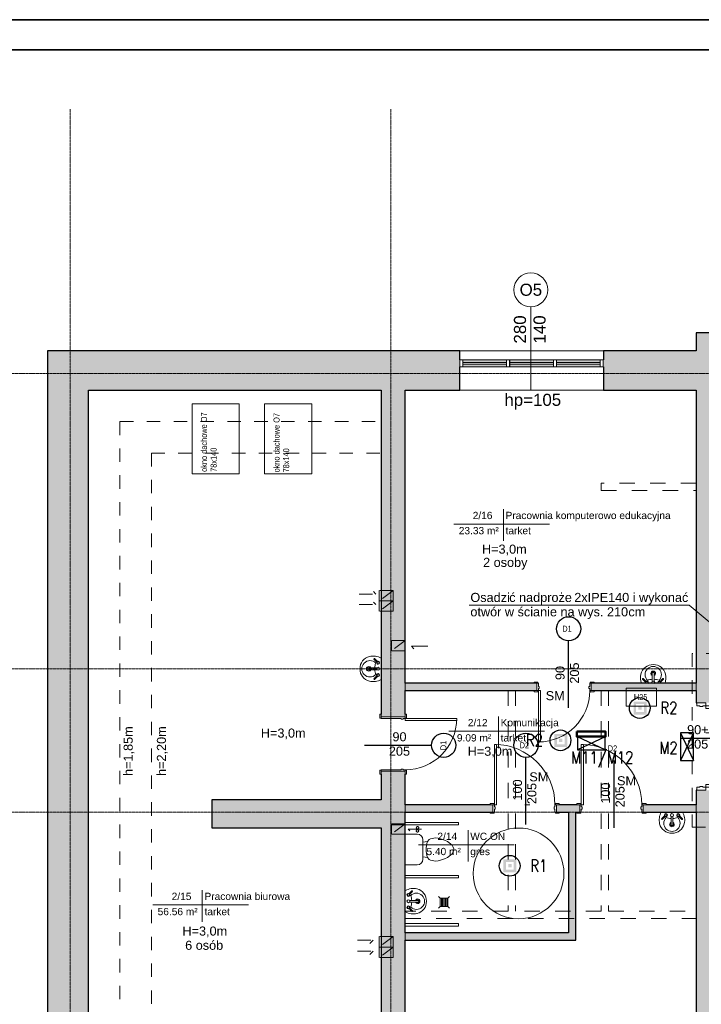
# Model space of a CAD drawing. Header units: centimetres. Extents: x 14504 to 44111, y -18976 to -7683.
# Tile 119 of 141: x 36046 to 37174, y -13726 to -12098. Entities that reach past the tile are written whole.
import ezdxf

# ---------------------------------------------------------------- set-up
doc = ezdxf.new("R2010")
doc.units = ezdxf.units.CM
for name, pattern in [('Aligning Line 1_8_', [0.635, 0.3175, -0.3175]), ('Kreska', [0.635, 0.3175, -0.3175]), ('Linia siatki', [0.9925, 0.47, -0.2175, 0.0875, -0.2175]), ('Ukryty', [0.714375, 0.47625, -0.238125])]:
    doc.linetypes.add(name, pattern=pattern)
for name, color, linetype, lineweight in [('_gruba', 90, 'Continuous', 35), ('A-AREA-IDEN', 4, 'Continuous', 9), ('A-DETL', 6, 'Continuous', 9), ('A-DETL-HDLN', 90, 'Ukryty', 9), ('A-DETL-MEDM', 33, 'Continuous', 25), ('A-DETL-THIN', 151, 'Continuous', 9), ('A-DOOR', 31, 'Continuous', 9), ('A-DOOR-FRAM', 31, 'Continuous', 18), ('A-GLAZ', 151, 'Continuous', 9), ('A-WALL', 4, 'Continuous', 9), ('A-WALL-PATT', 111, 'Continuous', 25), ('G-ANNO-TEXT', 8, 'Continuous', 9), ('I-WALL', 2, 'Continuous', 9), ('IE inst', 1, 'Continuous', 50), ('P-SANR-FIXT', 6, 'Continuous', 9), ('S-GRID', 8, 'Continuous', 9)]:
    doc.layers.add(name, color=color, linetype=linetype, lineweight=lineweight)
doc.styles.add('Arial_1', font='arial.ttf', dxfattribs={"height": 12})
doc.styles.add('Arial_3', font='arial.ttf', dxfattribs={"width": 0.8, "height": 18})
doc.styles.add('Arial_4', font='arial.ttf', dxfattribs={"height": 10})
doc.styles.add('Arial_5', font='arial.ttf', dxfattribs={"height": 15})
doc.styles.get("Standard").update_dxf_attribs({"font": 'romans.shx', "width": 0.8, "height": 20})

# ---------------------------------------------------------------- blocks, each defined once
blk = doc.blocks.new('Drzwi-wewnętrzne-jednoskrzydłowe-dwupanelowe-drewniane - 900 x 2100mm-634583-6_Poziom posadzka II pietra')
at = {"layer": 'A-DOOR', "lineweight": 18}
for p, q in [((42.5, 90.7), (39, 90.7)), ((39, 90.7), (39, 5.7)), ((42.5, 5.7), (42.5, 90.7)), ((39, 5.7), (42.5, 5.7))]:
    blk.add_line(p, q, dxfattribs=at)
at = {"layer": 'A-DOOR'}
for p, q in [((-43.1, 7.7), (-49.6, 7.7)), ((-49.6, 7.7), (-49.6, 5.7)), ((-49.6, 5.7), (-43.1, 5.7)), ((-43.1, 5.7), (-43.1, 7.7)), ((49.6, 7.7), (43.1, 7.7)), ((43.1, 7.7), (43.1, 5.7)), ((43.1, 5.7), (49.6, 5.7)), ((49.6, 5.7), (49.6, 7.7)), ((-43.1, -6.3), (-49.6, -6.3)), ((-49.6, -6.3), (-49.6, -8.3)), ((-49.6, -8.3), (-43.1, -8.3)), ((-43.1, -8.3), (-43.1, -6.3)), ((49.6, -6.3), (43.1, -6.3)), ((43.1, -6.3), (43.1, -8.3)), ((43.1, -8.3), (49.6, -8.3)), ((49.6, -8.3), (49.6, -6.3))]:
    blk.add_line(p, q, dxfattribs=at)
blk.add_arc((42.5, 5.7), 85, 90, 180, dxfattribs=at)
at = {"layer": 'A-DOOR-FRAM'}
for p, q in [((-42.5, 5.7), (-45, 5.7)), ((-45, 5.7), (-45, -6.3)), ((-42.5, 2.2), (-42.5, 5.7)), ((-41.2, 2.2), (-42.5, 2.2)), ((-41.2, -1.3), (-41.2, 2.2)), ((42.5, 2.2), (41.2, 2.2)), ((41.2, 2.2), (41.2, -1.3)), ((42.5, 5.7), (42.5, 2.2)), ((45, 5.7), (42.5, 5.7)), ((45, -6.3), (45, 5.7)), ((-45, -6.3), (-42.5, -6.3)), ((-42.5, -6.3), (-42.5, -1.3)), ((-42.5, -1.3), (-41.2, -1.3)), ((41.2, -1.3), (42.5, -1.3)), ((42.5, -1.3), (42.5, -6.3)), ((42.5, -6.3), (45, -6.3))]:
    blk.add_line(p, q, dxfattribs=at)
blk = doc.blocks.new('Drzwi-wewnętrzne-jednoskrzydłowe-dwupanelowe-drewniane - 900 x 2100mm-613824-6_Poziom posadzka II pietra')
at = {"layer": 'A-DOOR'}
for p, q in [((-49.635, 22.3175), (-43.135, 22.3175)), ((-49.635, 20.3175), (-49.635, 22.3175)), ((-43.135, 20.3175), (-49.635, 20.3175)), ((-43.135, 22.3175), (-43.135, 20.3175)), ((43.135, 22.3175), (49.635, 22.3175)), ((43.135, 20.3175), (43.135, 22.3175)), ((49.635, 20.3175), (43.135, 20.3175)), ((49.635, 22.3175), (49.635, 20.3175)), ((-49.635, -19.6825), (-43.135, -19.6825)), ((-49.635, -21.6825), (-49.635, -19.6825)), ((-43.135, -21.6825), (-49.635, -21.6825)), ((-43.135, -19.6825), (-43.135, -21.6825)), ((43.135, -19.6825), (49.635, -19.6825)), ((43.135, -21.6825), (43.135, -19.6825)), ((49.635, -21.6825), (43.135, -21.6825)), ((49.635, -19.6825), (49.635, -21.6825))]:
    blk.add_line(p, q, dxfattribs=at)
at = {"layer": 'A-DOOR', "lineweight": 18}
for p, q in [((39, -19.6825), (42.5, -19.6825)), ((39, -104.6825), (39, -19.6825)), ((42.5, -19.6825), (42.5, -104.6825)), ((42.5, -104.6825), (39, -104.6825))]:
    blk.add_line(p, q, dxfattribs=at)
at = {"layer": 'A-DOOR'}
blk.add_arc((42.5, -19.6825), 85, 180, 270, dxfattribs=at)
at = {"layer": 'A-DOOR-FRAM'}
for p, q in [((-45, 20.3175), (-42.5, 20.3175)), ((-45, -19.6825), (-45, 20.3175)), ((-42.5, 20.3175), (-42.5, -12.69)), ((42.5, 20.3175), (45, 20.3175)), ((42.5, -12.69), (42.5, 20.3175)), ((45, 20.3175), (45, -19.6825)), ((-42.5, -12.69), (-41.23, -12.69)), ((-42.5, -16.1825), (-42.5, -19.6825)), ((-41.23, -16.1825), (-42.5, -16.1825)), ((-41.23, -12.69), (-41.23, -16.1825)), ((41.23, -12.69), (42.5, -12.69)), ((41.23, -16.1825), (41.23, -12.69)), ((42.5, -16.1825), (41.23, -16.1825)), ((42.5, -19.6825), (42.5, -16.1825)), ((-42.5, -19.6825), (-45, -19.6825)), ((45, -19.6825), (42.5, -19.6825))]:
    blk.add_line(p, q, dxfattribs=at)
blk = doc.blocks.new('Aluminum_2 szybowe - 160x140 wymiana-V1-6_Poziom posadzka II pietra')
at = {"layer": 'A-GLAZ'}
h = blk.add_hatch(color=256, dxfattribs=at)
h.paths.add_polyline_path([(-59.7, 8.7), (-59.7, 13.2), (-132.1, 13.2), (-132.1, 8.7)])
h.paths.add_polyline_path([(-59.7, 15.7), (-59.7, 20.2), (-132.1, 20.2), (-132.1, 15.7)])
h = blk.add_hatch(color=256, dxfattribs=at)
h.paths.add_polyline_path([(17.8, 8.7), (17.8, 13.2), (-54.6, 13.2), (-54.6, 8.7)])
h.paths.add_polyline_path([(17.8, 15.7), (17.8, 20.2), (-54.6, 20.2), (-54.6, 15.7)])
at = {"layer": 'A-GLAZ', "lineweight": 18}
for p, q in [((-132.1, 20.2), (-137.2, 20.2)), ((-137.2, 20.2), (-137.2, 8.7)), ((-132.1, 8.7), (-132.1, 20.2)), ((-54.6, 20.2), (-59.7, 20.2)), ((-59.7, 20.2), (-59.7, 8.7)), ((-54.6, 8.7), (-54.6, 20.2)), ((22.8, 20.2), (17.8, 20.2)), ((17.8, 20.2), (17.8, 8.7)), ((22.8, 8.7), (22.8, 20.2)), ((-137.2, 8.7), (-132.1, 8.7)), ((-59.7, 15.7), (-132.1, 15.7)), ((-132.1, 15.7), (-132.1, 13.2)), ((-132.1, 13.2), (-59.7, 13.2)), ((-59.7, 13.2), (-59.7, 15.7)), ((-59.7, 8.7), (-54.6, 8.7)), ((17.8, 15.7), (-54.6, 15.7)), ((-54.6, 15.7), (-54.6, 13.2)), ((-54.6, 13.2), (17.8, 13.2)), ((17.8, 13.2), (17.8, 15.7)), ((17.8, 8.7), (22.8, 8.7))]:
    blk.add_line(p, q, dxfattribs=at)
at = {"layer": 'A-GLAZ'}
for p, q in [((-132.1, 20.2), (-59.7, 20.2)), ((-54.6, 20.2), (17.8, 20.2)), ((-59.7, 8.7), (-132.1, 8.7)), ((17.8, 8.7), (-54.6, 8.7))]:
    blk.add_line(p, q, dxfattribs=at)
blk = doc.blocks.new('wewnetrzne dwupanelowe - 100x210-634339-6_Poziom posadzka II pietra')
at = {"layer": 'A-DOOR'}
for p, q in [((-57.135, 8.3175), (-50.635, 8.3175)), ((-57.135, 6.3175), (-57.135, 8.3175)), ((-50.635, 6.3175), (-57.135, 6.3175)), ((-50.635, 8.3175), (-50.635, 6.3175)), ((50.635, 8.3175), (57.135, 8.3175)), ((50.635, 6.3175), (50.635, 8.3175)), ((57.135, 6.3175), (50.635, 6.3175)), ((57.135, 8.3175), (57.135, 6.3175)), ((-57.135, -5.6825), (-50.635, -5.6825)), ((-57.135, -7.6825), (-57.135, -5.6825)), ((-50.635, -7.6825), (-57.135, -7.6825)), ((-50.635, -5.6825), (-50.635, -7.6825)), ((50.635, -5.6825), (57.135, -5.6825)), ((50.635, -7.6825), (50.635, -5.6825)), ((57.135, -7.6825), (50.635, -7.6825)), ((57.135, -5.6825), (57.135, -7.6825))]:
    blk.add_line(p, q, dxfattribs=at)
at = {"layer": 'A-DOOR', "lineweight": 18}
for p, q in [((46.5, -5.6825), (50, -5.6825)), ((46.5, -105.6825), (46.5, -5.6825)), ((50, -5.6825), (50, -105.6825)), ((50, -105.6825), (46.5, -105.6825))]:
    blk.add_line(p, q, dxfattribs=at)
at = {"layer": 'A-DOOR'}
blk.add_arc((50, -5.6825), 100, 180, 270, dxfattribs=at)
at = {"layer": 'A-DOOR-FRAM'}
for p, q in [((-52.5, 6.3175), (-50, 6.3175)), ((-52.5, -5.6825), (-52.5, 6.3175)), ((-50, 6.3175), (-50, 1.31)), ((-50, 1.31), (-48.73, 1.31)), ((-48.73, 1.31), (-48.73, -2.1825)), ((48.73, 1.31), (50, 1.31)), ((48.73, -2.1825), (48.73, 1.31)), ((50, 6.3175), (52.5, 6.3175)), ((50, 1.31), (50, 6.3175)), ((52.5, 6.3175), (52.5, -5.6825)), ((-50, -5.6825), (-52.5, -5.6825)), ((-50, -2.1825), (-50, -5.6825)), ((-48.73, -2.1825), (-50, -2.1825)), ((50, -2.1825), (48.73, -2.1825)), ((50, -5.6825), (50, -2.1825)), ((52.5, -5.6825), (50, -5.6825))]:
    blk.add_line(p, q, dxfattribs=at)
blk = doc.blocks.new('Lavabo mural - 05 - 440mm x 350mm-346807-6_Poziom posadzka II pietra')
at = {"layer": 'P-SANR-FIXT'}
for p, q in [((-17.2, -11), (-11.7, -5.6)), ((-16.1, -12.1), (-10.7, -6.7)), ((-1.5, -21.5), (-1.5, -7.1)), ((1.5, -21.5), (1.5, -7.1)), ((16.4, -12.1), (11, -6.7)), ((17.5, -11), (12, -5.6))]:
    blk.add_line(p, q, dxfattribs=at)
for centre, radius, start, end in [((5.3, -13.1), 26.4, 150.3649, 193.6351), ((-5.3, -13.1), 26.4, 346.3649, 29.6351), ((0, -18.4), 13.5, 135.4629, 45.0556), ((-10.1, -5.1), 2.5, 0, 180), ((-10.1, -5.1), 2.5, 180, 207.0533), ((-10.1, -5.1), 1.7, 360, 180), ((-10.1, -5.1), 1.7, 180, 198.0596), ((-10.1, -5.1), 1.7, 198.0596, 360), ((-10.1, -5.1), 2.5, 242.9467, 0), ((-0.2, 16), 26.7, 249.1986, 267.1093), ((0, -5.1), 2.5, 0, 180), ((0, -5.1), 2.5, 180, 0), ((-0.2, 16), 26.7, 273.5606, 291.3199), ((10.4, -5.1), 2.5, 360, 180), ((10.4, -5.1), 2.5, 180, 297.0533), ((10.4, -5.1), 1.7, 0, 180), ((10.4, -5.1), 1.7, 180, 0), ((10.4, -5.1), 2.5, 332.9467, 360), ((-0.6, -14.5), 20.4, 193.6351, 271.6558), ((0, -20.4), 3.86, 112.8828, 180), ((0, -20.4), 3.86, 180, 360), ((0, -20.4), 2.35, 129.6826, 180), ((0, -20.4), 2.35, 180, 360), ((0.6, -14.5), 20.4, 268.3442, 346.3649), ((0, -20.4), 3.86, 360, 67.1178), ((0, -20.4), 2.35, 360, 50.3185)]:
    blk.add_arc(centre, radius, start, end, dxfattribs=at)
for centre, major_axis, ratio, start_param, end_param in [((-16.6, -11.6), (-0.545, 0.545), 0.274309, 0, 3.141593), ((17, -11.6), (0.545, 0.545), 0.274309, 3.141593, 6.283185), ((0, -21.5), (-1.5, 0), 0.428525, 0, 3.141593)]:
    blk.add_ellipse(centre, major_axis=major_axis, ratio=ratio, start_param=start_param, end_param=end_param, dxfattribs=at)
blk = doc.blocks.new('Drzwi-korytarz-niesymetryczne-wpuszczane - 1350 x 2000mm-590928-6_Poziom posadzka II pietra')
at = {"layer": 'A-DOOR', "lineweight": 18}
for p, q in [((-63, 6.365), (-67.5, 6.365)), ((-67.5, 6.365), (-67.5, -83.635)), ((-63, -83.635), (-63, 6.365)), ((63, 6.365), (67.5, 6.365)), ((63, -38.635), (63, 6.365)), ((67.5, 6.365), (67.5, -38.635)), ((67.5, -38.635), (63, -38.635)), ((-67.5, -83.635), (-63, -83.635))]:
    blk.add_line(p, q, dxfattribs=at)
at = {"layer": 'A-DOOR'}
for centre, radius, start, end in [((-67.5, 6.365), 90, 270, 360), ((67.5, 6.365), 45, 180, 270)]:
    blk.add_arc(centre, radius, start, end, dxfattribs=at)
at = {"layer": 'A-DOOR-FRAM'}
for p, q in [((-72.5, 21.365), (-67.5, 21.365)), ((-72.5, 6.365), (-72.5, 21.365)), ((-67.5, 21.365), (-67.5, 16.44375)), ((-67.5, 16.44375), (-65.9125, 16.44375)), ((-65.9125, 16.44375), (-65.9125, 11.34125)), ((65.9125, 16.44375), (67.5, 16.44375)), ((65.9125, 11.34125), (65.9125, 16.44375)), ((67.5, 21.365), (72.5, 21.365)), ((67.5, 16.44375), (67.5, 21.365)), ((72.5, 21.365), (72.5, 6.365)), ((-67.5, 6.365), (-72.5, 6.365)), ((-67.5, 11.34125), (-67.5, 6.365)), ((-65.9125, 11.34125), (-67.5, 11.34125)), ((67.5, 11.34125), (65.9125, 11.34125)), ((67.5, 6.365), (67.5, 11.34125)), ((72.5, 6.365), (67.5, 6.365))]:
    blk.add_line(p, q, dxfattribs=at)
blk = doc.blocks.new('Muszla klozetowa domowa - 3D - Muszla klozetowa domowa - 3D-412173-6_Poziom posadzka II pietra')
at = {"layer": 'P-SANR-FIXT'}
for p, q in [((-15.4, 15.2), (-13, 20.3)), ((-13, 20.3), (-9.5, 25.4)), ((-9.5, 25.4), (-7, 27.9)), ((-7, 27.9), (-4.8, 29.2)), ((-4.8, 29.2), (-1.3, 30.5)), ((-1.3, 30.5), (1.3, 30.5)), ((1.3, 30.5), (4.8, 29.2)), ((4.8, 29.2), (7, 27.9)), ((7, 27.9), (9.5, 25.4)), ((9.5, 25.4), (13, 20.3)), ((13, 20.3), (15.4, 15.2)), ((-19.1, 0), (-18.6, 5.1)), ((-18.6, 5.1), (-17.2, 10.2)), ((-17.2, 10.2), (-15.4, 15.2)), ((15.4, 15.2), (17.2, 10.2)), ((17.2, 10.2), (18.6, 5.1)), ((18.6, 5.1), (19.1, 0)), ((-18.8, -2.5), (-19.1, 0)), ((-18.4, -5.1), (-18.8, -2.5)), ((-17.7, -7.6), (-18.4, -5.1)), ((-16.3, -10.2), (-17.7, -7.6)), ((-13.2, -12.7), (-16.3, -10.2)), ((-9.7, -14), (-13.2, -12.7)), ((-12.3, -20.4), (-13.2, -12.7)), ((-2.5, -15.2), (-9.7, -14)), ((2.5, -15.2), (-2.5, -15.2)), ((9.7, -14), (2.5, -15.2)), ((13.2, -12.7), (9.7, -14)), ((12.3, -20.4), (13.2, -12.7)), ((16.3, -10.2), (13.2, -12.7)), ((17.7, -7.6), (16.3, -10.2)), ((18.4, -5.1), (17.7, -7.6)), ((18.8, -2.5), (18.4, -5.1)), ((19.1, 0), (18.8, -2.5)), ((-25.3, -29.8), (-25.3, -49.5)), ((15.9, -20.4), (-15.9, -20.4)), ((25.3, -49.5), (25.3, -29.8))]:
    blk.add_line(p, q, dxfattribs=at)
for centre, start, end in [((-15.9, -29.8), 90, 180), ((15.9, -29.8), 0, 90)]:
    blk.add_arc(centre, 9.46, start, end, dxfattribs=at)
blk = doc.blocks.new('Lavabo mural - 05 - 440mm x 350mm-V2-6_Poziom posadzka II pietra')
at = {"layer": 'P-SANR-FIXT'}
for p, q in [((-17.2, -11), (-11.7, -5.6)), ((-16.1, -12.1), (-10.7, -6.7)), ((-1.5, -21.5), (-1.5, -7.1)), ((1.5, -21.5), (1.5, -7.1)), ((16.4, -12.1), (11, -6.7)), ((17.5, -11), (12, -5.6))]:
    blk.add_line(p, q, dxfattribs=at)
for centre, radius, start, end in [((5.3, -13.1), 26.4, 159.8825, 193.6351), ((0, -18.4), 13.5, 135.4629, 45.0556), ((-10.1, -5.1), 2.5, 152.7917, 180), ((-10.1, -5.1), 2.5, 180, 207.0533), ((-10.1, -5.1), 1.7, 139.9948, 180), ((-10.1, -5.1), 1.7, 180, 198.0596), ((-10.1, -5.1), 1.7, 198.0596, 360), ((-10.1, -5.1), 2.5, 242.9467, 0), ((-0.2, 16), 26.7, 249.1986, 267.1093), ((-10.1, -5.1), 1.7, 360, 40.0052), ((-10.1, -5.1), 2.5, 0, 27.2083), ((0, -5.1), 2.5, 152.7917, 180), ((0, -5.1), 2.5, 180, 0), ((-0.2, 16), 26.7, 273.5606, 291.3199), ((0, -5.1), 2.5, 0, 27.2083), ((10.4, -5.1), 2.5, 152.7917, 180), ((10.4, -5.1), 2.5, 180, 297.0533), ((10.4, -5.1), 1.7, 139.9919, 180), ((10.4, -5.1), 1.7, 180, 0), ((10.4, -5.1), 1.7, 0, 40.0081), ((10.4, -5.1), 2.5, 360, 27.2083), ((10.4, -5.1), 2.5, 332.9467, 360), ((-5.3, -13.1), 26.4, 346.3649, 20.1175), ((-0.6, -14.5), 20.4, 193.6351, 271.6558), ((0, -20.4), 3.86, 112.8828, 180), ((0, -20.4), 3.86, 180, 360), ((0, -20.4), 2.35, 129.6826, 180), ((0, -20.4), 2.35, 180, 360), ((0.6, -14.5), 20.4, 268.3442, 346.3649), ((0, -20.4), 3.86, 360, 67.1178), ((0, -20.4), 2.35, 360, 50.3185)]:
    blk.add_arc(centre, radius, start, end, dxfattribs=at)
for centre, major_axis, ratio, start_param, end_param in [((-16.6, -11.6), (-0.545, 0.545), 0.274309, 0, 3.141593), ((17, -11.6), (0.545, 0.545), 0.274309, 3.141593, 6.283185), ((0, -21.5), (-1.5, 0), 0.428525, 0, 3.141593)]:
    blk.add_ellipse(centre, major_axis=major_axis, ratio=ratio, start_param=start_param, end_param=end_param, dxfattribs=at)
blk = doc.blocks.new('Etyk_pom_1_mala - Etyk_pom_1_mala-219433-6_Poziom posadzka II pietra')
at = {"layer": 'A-AREA-IDEN'}
for p, q in [((-0.096, 0.144), (-0.096, -0.378)), ((-0.915, -0.101), (0.666, -0.101))]:
    blk.add_line(p, q, dxfattribs=at)
blk = doc.blocks.new('lla')
at = {"layer": 'IE inst', "lineweight": -3}
h = blk.add_hatch(color=256, dxfattribs=at)
h.paths.add_polyline_path([(98857, 98704), (98641, 98704), (98641, 98489), (98857, 98489)])
h.paths.add_polyline_path([(98813, 98532), (98684, 98532), (98684, 98661), (98813, 98661)], flags=16)
h.paths.add_polyline_path([(98776, 98624), (98776, 98569), (98722, 98569), (98722, 98624)], flags=0)
h.paths.add_polyline_path([(98825, 98507), (98828, 98507), (98829, 98506), (98829, 98502), (98828, 98501), (98825, 98501), (98824, 98502), (98824, 98504), (98825, 98505), (98828, 98505), (98828, 98504), (98826, 98504), (98825, 98503), (98825, 98502), (98826, 98502), (98828, 98502), (98828, 98502), (98828, 98505), (98828, 98506), (98825, 98506)], flags=16)
h.paths.add_polyline_path([(98831, 98507), (98832, 98507), (98832, 98502), (98832, 98502), (98833, 98502), (98834, 98502), (98834, 98507), (98835, 98507), (98835, 98502), (98835, 98502), (98837, 98502), (98837, 98502), (98837, 98507), (98838, 98507), (98838, 98502), (98837, 98501), (98835, 98501), (98834, 98501), (98834, 98501), (98832, 98501), (98831, 98502)], flags=16)
h.paths.add_polyline_path([(98841, 98507), (98844, 98507), (98845, 98506), (98845, 98504), (98844, 98503), (98841, 98503), (98841, 98504), (98843, 98504), (98844, 98505), (98844, 98506), (98843, 98506), (98841, 98506), (98840, 98505), (98840, 98503), (98841, 98502), (98844, 98502), (98846, 98504), (98845, 98504), (98845, 98506), (98846, 98504), (98848, 98506), (98847, 98506), (98847, 98507), (98850, 98507), (98850, 98505), (98849, 98505), (98849, 98506), (98847, 98504), (98850, 98501), (98849, 98501), (98846, 98503), (98844, 98501), (98841, 98501), (98839, 98502), (98839, 98506)], flags=16)
h.paths.add_polyline_path([(98824, 98499), (98825, 98499), (98825, 98499), (98824, 98499), (98824, 98498), (98825, 98498), (98825, 98498), (98824, 98498), (98824, 98498), (98825, 98498), (98825, 98497), (98824, 98497)], flags=16)
h.paths.add_polyline_path([(98826, 98499), (98826, 98499), (98826, 98498), (98827, 98499), (98827, 98499), (98827, 98497), (98827, 98497), (98827, 98499), (98826, 98498), (98826, 98499), (98826, 98497), (98826, 98497)], flags=16)
h.paths.add_polyline_path([(98828, 98499), (98829, 98499), (98829, 98499), (98828, 98499), (98828, 98498), (98829, 98498), (98829, 98498), (98828, 98498), (98828, 98498), (98829, 98498), (98829, 98497), (98828, 98497)], flags=16)
h.paths.add_polyline_path([(98830, 98498), (98830, 98498), (98830, 98498)], flags=16)
h.paths.add_polyline_path([(98829, 98499), (98830, 98499), (98830, 98499), (98830, 98499), (98830, 98498), (98830, 98498), (98830, 98498), (98830, 98498), (98830, 98498), (98829, 98498)], flags=16)
h.paths.add_polyline_path([(98831, 98499), (98831, 98499), (98831, 98499)], flags=16)
h.paths.add_polyline_path([(98832, 98499), (98833, 98499), (98833, 98499), (98832, 98499), (98832, 98498), (98833, 98498), (98833, 98498), (98832, 98498), (98832, 98498), (98833, 98498), (98833, 98497), (98832, 98497)], flags=16)
h.paths.add_polyline_path([(98834, 98499), (98834, 98499), (98835, 98498), (98835, 98499), (98835, 98499), (98835, 98497), (98835, 98497), (98834, 98499), (98834, 98497), (98834, 98497)], flags=16)
h.paths.add_polyline_path([(98836, 98499), (98836, 98499), (98836, 98499)], flags=16)
h.paths.add_polyline_path([(98837, 98499), (98837, 98499), (98838, 98498), (98838, 98499), (98838, 98499), (98838, 98498), (98838, 98497), (98838, 98497), (98838, 98498)], flags=16)
h.paths.add_polyline_path([(98839, 98499), (98840, 98499), (98840, 98498), (98840, 98498), (98840, 98497), (98839, 98497)], flags=16)
h.paths.add_polyline_path([(98841, 98499), (98841, 98499), (98841, 98497), (98841, 98497)], flags=16)
h.paths.add_polyline_path([(98841, 98499), (98841, 98499), (98842, 98499)], flags=16)
h.paths.add_polyline_path([(98843, 98499), (98843, 98499), (98843, 98498), (98844, 98498), (98844, 98499), (98844, 98499), (98844, 98497), (98844, 98497), (98844, 98498), (98843, 98498), (98843, 98497), (98843, 98497)], flags=16)
h.paths.add_polyline_path([(98845, 98499), (98846, 98499), (98846, 98499), (98845, 98499), (98845, 98497), (98845, 98497), (98845, 98499), (98845, 98499)], flags=16)
h.paths.add_polyline_path([(98846, 98499), (98846, 98499), (98846, 98497), (98846, 98497)], flags=16)
h.paths.add_polyline_path([(98847, 98499), (98847, 98499), (98848, 98498), (98848, 98499), (98848, 98499), (98848, 98497), (98848, 98497), (98847, 98499), (98847, 98497), (98847, 98497)], flags=16)
blk.add_circle((98744, 98597), 172, dxfattribs=at)
blk = doc.blocks.new('ll3')
at = {"layer": 'IE inst', "lineweight": -3}
for p, q in [((102856, 98396, 0), (102399, 98611, 0)), ((102856, 98611, 0), (102399, 98396, 0)), ((102399, 98611, 0), (102399, 98396, 0)), ((102856, 98611, 0), (102399, 98611, 0)), ((102856, 98396, 0), (102856, 98611, 0)), ((102399, 98396, 0), (102856, 98396, 0))]:
    blk.add_line(p, q, dxfattribs=at)
at = {"layer": 'IE inst'}
blk.add_lwpolyline([(102384, 98701), (102861, 98701), (102861, 98617), (102384, 98617)], close=True, dxfattribs=at)

msp = doc.modelspace()

# ---------------------------------------------------------------- hatches: boundary and pattern name
at = {"layer": 'A-WALL-PATT', "lineweight": 9, "transparency": 33554610}
h = msp.add_hatch(color=256, dxfattribs=at)
h.paths.add_polyline_path([(37165.1, -14218.4), (37211.1, -14218.4), (37211.1, -13372.4), (37165.1, -13372.4), (37165.1, -14153.4)])
h.paths.add_polyline_path([(37165.1, -13227.4), (37211.1, -13227.4), (37211.1, -12615.4), (37165.1, -12615.4), (37165.1, -13226.9)])
for points in [[(36092.1, -14218.4), (36160.1, -14218.4), (36160.1, -12645.4), (36092.1, -12645.4), (36092.1, -13465.5)], [(36644.1, -12710.4), (36644.1, -12645.4), (36160.1, -12645.4), (36160.1, -12710.4), (36415.5, -12710.4)], [(36644.1, -13434.4), (36644.1, -13388.4), (36364.1, -13388.4), (36364.1, -13434.4), (36581.8, -13434.4)], [(36966.1, -13620.4), (36966.1, -13408.4), (36954.1, -13408.4), (36954.1, -13620.4)], [(36684.1, -13620.4), (36954.1, -13620.4), (36954.1, -13608.4), (36684.1, -13608.4)]]:
    msp.add_hatch(color=256, dxfattribs=at).paths.add_polyline_path(points)
h = msp.add_hatch(color=256, dxfattribs=at)
h.paths.add_polyline_path([(37080.6, -12710.4), (37165.1, -12710.4), (37165.1, -12645.4), (37011.6, -12645.4), (37011.6, -12710.4)])
h.paths.add_polyline_path([(36757, -12710.4), (36774.1, -12710.4), (36774.1, -12645.4), (36644.1, -12645.4), (36644.1, -12710.4), (36684.1, -12710.4)])
h = msp.add_hatch(color=256, dxfattribs=at)
h.paths.add_polyline_path([(36684.1, -14153.4), (36684.1, -13340.9), (36644.1, -13340.9), (36644.1, -14153.4), (36651.1, -14153.4)])
h.paths.add_polyline_path([(36684.1, -13250.9), (36684.1, -12710.4), (36644.1, -12710.4), (36644.1, -13250.9), (36680.6, -13250.9)])
h = msp.add_hatch(color=256, dxfattribs=at)
h.paths.add_polyline_path([(37080.6, -13207.4), (37165.1, -13207.4), (37165.1, -13195.4), (36991.6, -13195.4), (36991.6, -13207.4), (36996.2, -13207.4)])
h.paths.add_polyline_path([(36748, -13207.4), (36901.6, -13207.4), (36901.6, -13195.4), (36684.1, -13195.4), (36684.1, -13207.4)])
h = msp.add_hatch(color=256, dxfattribs=at)
h.paths.add_polyline_path([(36934.1, -13408.4), (36972.6, -13408.4), (36972.6, -13396.4), (36934.1, -13396.4), (36934.1, -13403.4)])
h.paths.add_polyline_path([(37165.1, -13408.4), (37165.1, -13396.4), (37077.6, -13396.4), (37077.6, -13408.4), (37082.2, -13408.4)])
h.paths.add_polyline_path([(36824.5, -13408.4), (36829.1, -13408.4), (36829.1, -13396.4), (36684.1, -13396.4), (36684.1, -13408.4), (36748, -13408.4)])

# ---------------------------------------------------------------- linework, layer by layer
at = {"layer": '_gruba'}
for points in [[(35620.2, -12097.6), (40620.2, -12097.6), (40620.2, -15067.6), (35620.2, -15067.6)], [(35670.2, -15017.6), (40570.2, -15017.6), (40570.2, -12147.6), (35670.2, -12147.6)]]:
    msp.add_lwpolyline(points, dxfattribs=at)
at = {"layer": 'A-DETL', "linetype": 'Aligning Line 1_8_'}
msp.add_line((36160.1, -12710.4), (36204.1, -12710.4), dxfattribs=at)
at = {"layer": 'A-DETL', "linetype": 'Aligning Line 1_8_', "ltscale": 70}
for p, q in [((36212.1, -12762.4), (36212.1, -14101.4)), ((36212.1, -12762.4), (36644.1, -12762.4)), ((36264.1, -12814.4), (36644.1, -12814.4)), ((36264.1, -12814.4), (36264.1, -14049.4)), ((36635.6, -13048), (36631.4, -13043.7)), ((36664.1, -13041.6), (36641.1, -13041.6)), ((36641.1, -13041.6), (36641.1, -13058.8)), ((36664.1, -13041.6), (36641.1, -13058.8)), ((36664.1, -13058.8), (36664.1, -13041.6)), ((36607.6, -13048), (36635.6, -13048)), ((36635.6, -13065.2), (36631.4, -13061)), ((36664.1, -13058.8), (36641.1, -13058.8)), ((36664.1, -13058.8), (36641.1, -13058.8)), ((36641.1, -13058.8), (36641.1, -13076)), ((36664.1, -13058.8), (36641.1, -13076)), ((36664.1, -13076), (36664.1, -13058.8)), ((36607.6, -13065.2), (36635.6, -13065.2)), ((36664.1, -13076), (36641.1, -13076)), ((36684.1, -13124.6), (36661.1, -13124.6)), ((36661.1, -13124.6), (36661.1, -13141.8)), ((36684.1, -13124.6), (36661.1, -13141.8)), ((36684.1, -13141.8), (36684.1, -13124.6)), ((36684.1, -13141.8), (36661.1, -13141.8)), ((36694.1, -13133.8), (36721.4, -13133.8)), ((36721.4, -13133.8), (36694.1, -13133.8)), ((36694.1, -13133.8), (36698.4, -13138.1)), ((37158.4, -13145.9), (37158.4, -13433.4)), ((37426.1, -13145.9), (37158.4, -13145.9)), ((36684.1, -13427.8), (36661.1, -13427.8)), ((36661.1, -13427.8), (36661.1, -13445)), ((36684.1, -13427.8), (36661.1, -13445)), ((36684.1, -13445), (36684.1, -13427.8)), ((36689, -13436.7), (36711, -13436.7)), ((36689, -13436.7), (36691.8, -13439.6)), ((37158.4, -13433.4), (37822.1, -13433.4)), ((36661.1, -13445), (36684.1, -13445)), ((36684.1, -13445), (36661.1, -13445)), ((36664.1, -13614.4), (36641.1, -13614.4)), ((36641.1, -13614.4), (36641.1, -13631.6)), ((36664.1, -13614.4), (36641.1, -13631.6)), ((36664.1, -13631.6), (36664.1, -13614.4)), ((36605.1, -13620.4), (36631.1, -13620.4)), ((36631.1, -13620.4), (36625.4, -13626)), ((36664.1, -13631.6), (36641.1, -13631.6)), ((36664.1, -13631.6), (36641.1, -13631.6)), ((36641.1, -13631.6), (36641.1, -13648.8)), ((36664.1, -13631.6), (36641.1, -13648.8)), ((36664.1, -13648.8), (36664.1, -13631.6)), ((36605.1, -13638.4), (36631.1, -13638.4)), ((36631.1, -13638.4), (36625.4, -13644)), ((36664.1, -13648.8), (36641.1, -13648.8))]:
    msp.add_line(p, q, dxfattribs=at)
for centre in [(36704.2, -13439.5), (36704.3, -13434.4)]:
    msp.add_circle(centre, 2, dxfattribs=at)
at = {"layer": 'A-DETL-HDLN', "linetype": 'Kreska', "ltscale": 80}
for p, q in [((37165.1, -12864.4), (37008.1, -12864.4)), ((37008.1, -12864.4), (37008.1, -12876.4)), ((37008.1, -12876.4), (37165.1, -12876.4)), ((36854.1, -13207.4), (36854.1, -13572.4)), ((36866.1, -13207.4), (36866.1, -13572.4)), ((37008.1, -13207.4), (37008.1, -13572.4)), ((37020.1, -13207.4), (37020.1, -13572.4)), ((36890.1, -13396.4), (36881.6, -13396.4)), ((36854.1, -13572.4), (36684.1, -13572.4)), ((36684.1, -13584.4), (37165.1, -13584.4)), ((37008.1, -13572.4), (36866.1, -13572.4)), ((37020.1, -13572.4), (37165.1, -13572.4)), ((36966.1, -13620.4), (36966.1, -13608.4))]:
    msp.add_line(p, q, dxfattribs=at)
at = {"layer": 'A-DETL-MEDM'}
for p, q in [((36954.1, -13236.2), (36954.1, -13125.2)), ((37139.6, -13286.2), (37250.6, -13286.2)), ((36616.6, -13297.9), (36727.6, -13297.9)), ((36883.6, -13428.9), (36883.6, -13317.9)), ((37029.4, -13434.2), (37029.4, -13323.2))]:
    msp.add_line(p, q, dxfattribs=at)
for centre in [(36954.1, -13105.2), (36747.6, -13297.9), (36883.6, -13297.9)]:
    msp.add_circle(centre, 20, dxfattribs=at)
at = {"layer": 'A-DETL-THIN'}
for p, q in [((36891.6, -12710.4), (36891.6, -12572.4)), ((36331.4, -12733.1), (36409.4, -12733.1)), ((36331.4, -12849.1), (36331.4, -12733.1)), ((36409.4, -12733.1), (36409.4, -12849.1)), ((36451.4, -12733.1), (36529.4, -12733.1)), ((36451.4, -12849.1), (36451.4, -12733.1)), ((36529.4, -12733.1), (36529.4, -12849.1)), ((36409.4, -12849.1), (36331.4, -12849.1)), ((36529.4, -12849.1), (36451.4, -12849.1)), ((36789.8, -13066), (37153.4, -13066)), ((37153.4, -13066), (37272.9, -13166.3)), ((37049.4, -13203.2), (37099.4, -13203.2)), ((37049.4, -13233.2), (37049.4, -13203.2)), ((37099.4, -13203.2), (37099.4, -13233.2)), ((37099.4, -13233.2), (37049.4, -13233.2)), ((36772.1, -13429.6), (36661.1, -13429.6)), ((36684.1, -13425.6), (36772.1, -13425.6)), ((36772.1, -13425.6), (36772.1, -13429.6)), ((36684.1, -13513.4), (36772.1, -13513.4)), ((36772.1, -13517.4), (36684.1, -13517.4)), ((36772.1, -13513.4), (36772.1, -13517.4)), ((36741.8, -13550.6), (36739, -13547.8)), ((36741.8, -13550.6), (36754.6, -13550.6)), ((36741.8, -13564.7), (36741.8, -13550.6)), ((36743.8, -13550.6), (36743.8, -13564.7)), ((36745.8, -13550.6), (36745.8, -13564.7)), ((36747.8, -13550.6), (36747.8, -13564.7)), ((36749.8, -13550.6), (36749.8, -13564.7)), ((36751.8, -13550.6), (36751.8, -13564.7)), ((36753.8, -13550.6), (36753.8, -13564.7)), ((36754.6, -13550.6), (36757.4, -13547.8)), ((36754.6, -13550.6), (36754.6, -13564.7)), ((36741.8, -13564.7), (36739, -13567.5)), ((36754.6, -13564.7), (36741.8, -13564.7)), ((36754.6, -13564.7), (36757.4, -13567.5)), ((36684.1, -13592.9), (36772.1, -13592.9)), ((36684.1, -13596.9), (36684.1, -13592.9)), ((36772.1, -13596.9), (36684.1, -13596.9)), ((36772.1, -13592.9), (36772.1, -13596.9))]:
    msp.add_line(p, q, dxfattribs=at)
for centre, radius in [((36891.6, -12544.4), 28), ((36871.4, -13509.8), 75)]:
    msp.add_circle(centre, radius, dxfattribs=at)
at = {"layer": 'A-WALL', "lineweight": 25}
for p, q in [((37248.6, -12615.4), (37165.1, -12615.4)), ((37165.1, -12615.4), (37165.1, -12645.4)), ((36092.1, -12645.4), (36092.1, -14218.4)), ((36774.1, -12645.4), (36092.1, -12645.4)), ((36774.1, -12660.4), (36774.1, -12645.4)), ((37165.1, -12645.4), (37011.6, -12645.4)), ((37011.6, -12645.4), (37011.6, -12660.4)), ((36774.1, -12710.4), (36774.1, -12671.8)), ((37011.6, -12671.8), (37011.6, -12710.4)), ((36160.1, -14153.4), (36160.1, -12710.4)), ((36160.1, -12710.4), (36644.1, -12710.4)), ((36684.1, -12710.4), (36774.1, -12710.4)), ((37011.6, -12710.4), (37165.1, -12710.4)), ((37165.1, -12710.4), (37165.1, -13195.4)), ((36897, -13195.4), (36684.1, -13195.4)), ((36684.1, -13207.4), (36897, -13207.4)), ((37165.1, -13195.4), (36996.2, -13195.4)), ((36996.2, -13207.4), (37165.1, -13207.4)), ((37165.1, -13207.4), (37165.1, -13227.4)), ((37165.1, -13227.4), (37166.1, -13227.4)), ((37166.1, -13372.4), (37165.1, -13372.4)), ((37165.1, -13372.4), (37165.1, -13396.4)), ((36644.1, -13388.4), (36364.1, -13388.4)), ((36364.1, -13388.4), (36364.1, -13434.4)), ((36824.5, -13396.4), (36684.1, -13396.4)), ((36968, -13396.4), (36938.7, -13396.4)), ((37165.1, -13396.4), (37082.2, -13396.4)), ((36684.1, -13408.4), (36824.5, -13408.4)), ((36938.7, -13408.4), (36954.1, -13408.4)), ((36954.1, -13408.4), (36954.1, -13608.4)), ((36966.1, -13408.4), (36968, -13408.4)), ((36966.1, -13620.4), (36966.1, -13408.4)), ((37082.2, -13408.4), (37165.1, -13408.4)), ((37165.1, -13408.4), (37165.1, -14153.4)), ((36364.1, -13434.4), (36644.1, -13434.4)), ((36954.1, -13608.4), (36684.1, -13608.4)), ((36684.1, -13620.4), (36966.1, -13620.4))]:
    msp.add_line(p, q, dxfattribs=at)
at = {"layer": 'A-WALL'}
for p, q in [((36774.1, -12645.4), (37011.6, -12645.4)), ((37011.6, -12710.4), (36774.1, -12710.4)), ((36684.1, -13195.4), (36684.1, -13207.4)), ((37165.1, -13207.4), (37165.1, -13195.4)), ((36684.1, -13396.4), (36684.1, -13408.4)), ((37165.1, -13408.4), (37165.1, -13396.4)), ((36684.1, -13608.4), (36684.1, -13620.4))]:
    msp.add_line(p, q, dxfattribs=at)
at = {"layer": 'I-WALL', "lineweight": 25}
for p, q in [((36644.1, -12710.4), (36644.1, -13246.3)), ((36684.1, -13195.4), (36684.1, -12710.4)), ((36684.1, -13246.3), (36684.1, -13207.4)), ((36644.1, -13345.5), (36644.1, -13388.4)), ((36684.1, -13396.4), (36684.1, -13345.5)), ((36684.1, -13608.4), (36684.1, -13408.4)), ((36644.1, -13434.4), (36644.1, -14153.4)), ((36684.1, -14153.4), (36684.1, -13620.4))]:
    msp.add_line(p, q, dxfattribs=at)
at = {"layer": 'IE inst', "lineweight": -3}
for p, q in [((37160.7, -13277.5, 0), (37139.2, -13277.5, 0)), ((37139.2, -13277.5, 0), (37139.2, -13323.2, 0)), ((37139.2, -13277.5, 0), (37160.7, -13323.2, 0)), ((37160.7, -13277.5, 0), (37139.2, -13323.2, 0)), ((37160.7, -13323.2, 0), (37160.7, -13277.5, 0)), ((37139.2, -13323.2, 0), (37160.7, -13323.2, 0))]:
    msp.add_line(p, q, dxfattribs=at)
at = {"layer": 'S-GRID', "linetype": 'Linia siatki'}
for p, q in [((36129.6, -12245.8), (36129.6, -14550.1)), ((36660.1, -12245.8), (36660.1, -14550.1)), ((35798.9, -12682.9), (39321.9, -12682.9)), ((35798.9, -13171.4), (39321.9, -13171.4)), ((35798.9, -13408.4), (39321.9, -13408.4))]:
    msp.add_line(p, q, dxfattribs=at)

# ---------------------------------------------------------------- block references
at = {"layer": 'A-AREA-IDEN', "xscale": 99.99999999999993, "yscale": 99.99999999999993, "zscale": 99.99999999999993}
for p in [(36855.8, -12921.8), (36847.7, -13264.6), (36797.4, -13452.6), (36357.9, -13552)]:
    msp.add_blockref('Etyk_pom_1_mala - Etyk_pom_1_mala-219433-6_Poziom posadzka II pietra', p, dxfattribs=at)
at = {"layer": 'A-DOOR'}
for name, p, rotation in [('Drzwi-wewnętrzne-jednoskrzydłowe-dwupanelowe-drewniane - 900 x 2100mm-634583-6_Poziom posadzka II pietra', (36946.6, -13201.7), 180), ('Drzwi-korytarz-niesymetryczne-wpuszczane - 1350 x 2000mm-590928-6_Poziom posadzka II pietra', (37187.5, -13299.9), 89.99999999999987), ('Drzwi-wewnętrzne-jednoskrzydłowe-dwupanelowe-drewniane - 900 x 2100mm-613824-6_Poziom posadzka II pietra', (36664.4, -13295.9), 89.99999999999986), ('wewnetrzne dwupanelowe - 100x210-634339-6_Poziom posadzka II pietra', (36881.6, -13402.1), 180), ('wewnetrzne dwupanelowe - 100x210-634339-6_Poziom posadzka II pietra', (37025.1, -13402.1), 180)]:
    msp.add_blockref(name, p, dxfattribs=dict(at, rotation=rotation))
at = {"layer": 'A-GLAZ'}
for p in [(36911.3, -12680.5), (36988.7, -12680.5)]:
    msp.add_blockref('Aluminum_2 szybowe - 160x140 wymiana-V1-6_Poziom posadzka II pietra', p, dxfattribs=at)
at = {"layer": 'IE inst', "xscale": 0.1000000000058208, "yscale": 0.09999999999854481, "zscale": 0.1}
for name, p in [('lla', (27197.4, -23095.9)), ('lla', (27066.3, -23149.4)), ('ll3', (26729.1, -23145.2)), ('lla', (26982.2, -23356.9))]:
    msp.add_blockref(name, p, dxfattribs=at)
at = {"layer": 'P-SANR-FIXT'}
for name, p, rotation in [('Lavabo mural - 05 - 440mm x 350mm-346807-6_Poziom posadzka II pietra', (36644.1, -13171.4), 269.9999999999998), ('Lavabo mural - 05 - 440mm x 350mm-V2-6_Poziom posadzka II pietra', (37094.1, -13199.4), 180), ('Muszla klozetowa domowa - 3D - Muszla klozetowa domowa - 3D-412173-6_Poziom posadzka II pietra', (36733.6, -13470.3), 269.9999999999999), ('Lavabo mural - 05 - 440mm x 350mm-346807-6_Poziom posadzka II pietra', (36684.1, -13555.9), 90.0000000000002)]:
    msp.add_blockref(name, p, dxfattribs=dict(at, rotation=rotation))
msp.add_blockref('Lavabo mural - 05 - 440mm x 350mm-346807-6_Poziom posadzka II pietra', (37125.1, -13408.4), dxfattribs=at)

# ---------------------------------------------------------------- texts
at = {"layer": 'A-AREA-IDEN', "char_height": 12, "attachment_point": 1, "style": 'Arial_1'}
for s, insert, width in [('2/16', (36795.6, -12911.7), 42.489), ('Pracownia komputerowo edukacyjna', (36849.9, -12911.7), 353.544), ('23.33 m²', (36772.5, -12936.8), 85.781), ('tarket', (36849.9, -12936.8), 55.316), ('2/12', (36787.5, -13254.4), 42.489), ('Komunikacja', (36841.8, -13254.4), 124.262), ('9.09 m²', (36769.4, -13279.6), 73.755), ('tarket', (36841.8, -13279.6), 55.316), ('2/14', (36737.2, -13442.5), 42.489), ('WC ON', (36791.5, -13442.5), 76.962), ('5.40 m²', (36719.1, -13467.6), 73.755), ('gres', (36791.5, -13467.6), 42.489), ('2/15', (36297.7, -13541.8), 42.489), ('Pracownia biurowa', (36352, -13541.8), 181.983), ('56.56 m²', (36274.5, -13567), 85.781), ('tarket', (36352, -13567), 55.316)]:
    msp.add_mtext(s, dxfattribs=dict(at, insert=insert, width=width))
at = {"layer": 'G-ANNO-TEXT', "attachment_point": 1}
for s, insert, char_height, width, style in [('O5', (36873.1, -12534.3), 20, 45.696, 'Arial_5'), ('hp=105', (36847.9, -12716.4), 20, 116.245, 'Arial_5'), ('H=3,0m', (36810.9, -12965.9), 15, 91.392, 'Arial_4'), ('2 osoby', (36812.7, -12987.8), 15, 87.384, 'Arial_4'), ('Osadzi', (36791.7, -13045.8), 15, 77.764, 'Arial_4'), ('ć nadproże', (36855.9, -13045.8), 15, 123.46, 'Arial_4'), (' 2xIPE140', (36957.7, -13045.8), 15, 117.046, 'Arial_4'), (' i wykonać', (37054.3, -13045.8), 15, 117.848, 'Arial_4'), ('otwór w ścianie na wys. 2', (36791.7, -13069.6), 15, 287.806, 'Arial_4'), ('10', (37029.2, -13069.6), 15, 28.861, 'Arial_4'), ('cm ', (37053, -13069.6), 15, 41.688, 'Arial_4'), ('D1', (36943.7, -13100.1), 10, 21.646, 'Arial_3'), ('SM', (36916.3, -13208.3), 15, 38.481, 'Arial_4'), ('H25', (37062.1, -13213.2), 10, 30.464, 'Arial_3'), ('H=3,0m', (36445.2, -13270.2), 15, 91.392, 'Arial_4'), ('90+45', (37150.1, -13264.6), 15, 72.954, 'Arial_4'), ('90', (36662.8, -13276.3), 15, 28.861, 'Arial_4'), ('205', (37150.1, -13288.4), 15, 43.291, 'Arial_4'), ('205', (36656.9, -13300.1), 15, 43.291, 'Arial_4'), ('H=3,0m', (36787.2, -13300.2), 15, 91.392, 'Arial_4'), ('D2', (36873.2, -13292.8), 10, 21.646, 'Arial_3'), ('D2', (37018.9, -13298.1), 10, 21.646, 'Arial_3'), ('SM', (36889.2, -13342.6), 15, 38.481, 'Arial_4'), ('SM', (37034.2, -13349.1), 15, 38.481, 'Arial_4'), ('H=3,0m', (36315.5, -13597.7), 15, 91.392, 'Arial_4'), ('6 osób', (36320, -13621.2), 15, 75.359, 'Arial_4')]:
    msp.add_mtext(s, dxfattribs=dict(at, insert=insert, char_height=char_height, width=width, style=style))
at = {"layer": 'G-ANNO-TEXT', "attachment_point": 1, "rotation": 90}
for s, insert, char_height, width, style in [('280', (36863.7, -12633.3), 20, 57.721, 'Arial_5'), ('140', (36896.1, -12633.3), 20, 57.721, 'Arial_5'), ('okno dachowe O7 ', (36346.1, -12845.6), 10, 140.295, 'Arial_3'), ('okno dachowe O7 ', (36466.1, -12846.6), 10, 140.295, 'Arial_3'), ('78x140', (36362, -12845.6), 10, 56.118, 'Arial_3'), ('78x140', (36482, -12846.6), 10, 56.118, 'Arial_3'), ('90', (36932.5, -13190), 15, 28.861, 'Arial_4'), ('205', (36956.3, -13195.9), 15, 43.291, 'Arial_4'), ('h=1,85m', (36218.2, -13348.6), 15, 101.814, 'Arial_4'), ('h=2,20m', (36273.2, -13348.6), 15, 101.814, 'Arial_4'), ('D1', (36742, -13306), 10, 21.646, 'Arial_3'), ('100', (36862, -13389.3), 15, 43.291, 'Arial_4'), ('205', (36885.8, -13395.2), 15, 43.291, 'Arial_4'), ('100', (37007.7, -13394.5), 15, 43.291, 'Arial_4'), ('205', (37031.6, -13400.5), 15, 43.291, 'Arial_4')]:
    msp.add_mtext(s, dxfattribs=dict(at, insert=insert, char_height=char_height, width=width, style=style))
at = {"layer": 'IE inst', "linetype": 'Continuous', "lineweight": -3, "char_height": 20, "width": 111.292, "attachment_point": 1}
for s, insert in [('{\\Fromans.shx|c238;R2}', (37106.1, -13226.1)), ('{\\Fromans.shx|c238;R2}', (36883.6, -13279.6)), ('{\\Fromans.shx|c238;M11/M12}', (36958.5, -13308.2, 0)), ('{\\Fromans.shx|c238;M2}', (37104.4, -13292.2, 0)), ('{\\Fromans.shx|c238;R1}', (36890.9, -13487))]:
    msp.add_mtext(s, dxfattribs=dict(at, insert=insert))

doc.saveas('drawing.dxf')
